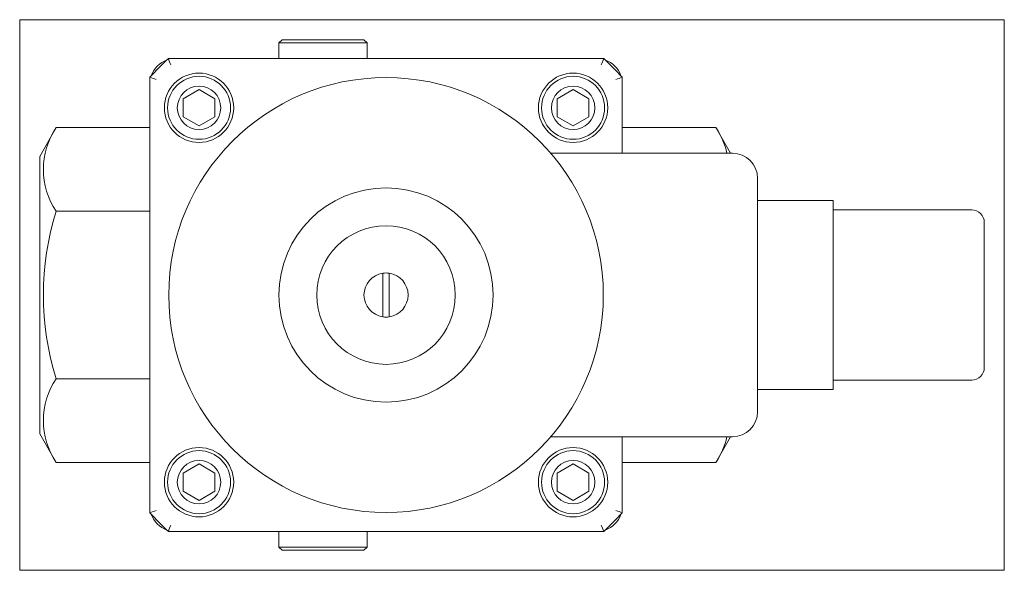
# Model space of a CAD drawing. Extents: x 47 to 359, y 70 to 245.
import ezdxf
from ezdxf.xclip import XClip

# ---------------------------------------------------------------- set-up
doc = ezdxf.new("R2010")
doc.units = 0
doc.header["$LTSCALE"] = 25.4
doc.header["$MEASUREMENT"] = 0
doc.header["$XCLIPFRAME"] = 2
doc.layers.get('0').update_dxf_attribs({"linetype": 'CONTINUOUS'})
for name, color, linetype in [('CEWKA_25', 7, 'CONTINUOUS'), ('W-008_WKRĘT_M4X1', 7, 'CONTINUOUS'), ('WA_007_01_00_007', 7, 'CONTINUOUS'), ('WA_031_01_00_009', 7, 'CONTINUOUS'), ('WA_136_01_01', 7, 'CONTINUOUS'), ('WB_120_01_02', 7, 'CONTINUOUS'), ('Ś-008IMBUSM6X16', 7, 'CONTINUOUS')]:
    doc.layers.add(name, color=color, linetype=linetype)

# ---------------------------------------------------------------- blocks, each defined once
blk = doc.blocks.new('SE1')
at = {"layer": 'CEWKA_25', "color": 7, "linetype": 'CONTINUOUS', "lineweight": 0}
for p, q in [((215.36, 202.79), (273.05, 202.79)), ((281.05, 194.79), (281.05, 120.79)), ((281.05, 187.79), (305.05, 187.79)), ((305.05, 187.79), (305.05, 180.79)), ((305.05, 184.79), (349.05, 184.79)), ((305.05, 134.79), (305.05, 180.79)), ((353.05, 180.79), (353.05, 134.79)), ((305.05, 134.79), (305.05, 127.79)), ((349.05, 130.79), (305.05, 130.79)), ((305.05, 127.79), (281.05, 127.79)), ((273.05, 112.79), (215.36, 112.79))]:
    blk.add_line(p, q, dxfattribs=at)
blk.add_circle((163.05, 157.79), 69, dxfattribs=at)
for centre, radius, start, end in [((273.05, 194.79), 8, 0, 90), ((349.05, 180.79), 4, 0, 90), ((349.05, 134.79), 4, 270, 360), ((273.05, 120.79), 8, 270, 360)]:
    blk.add_arc(centre, radius, start, end, dxfattribs=at)
at = {"layer": 'W-008_WKRĘT_M4X1', "color": 7, "linetype": 'CONTINUOUS', "lineweight": 0}
for p, q in [((162.05, 150.86), (162.05, 164.72)), ((164.05, 164.72), (164.05, 150.86))]:
    blk.add_line(p, q, dxfattribs=at)
for start, end in [(98.2132, 261.7868), (81.7868, 98.2132), (278.2132, 81.7868), (261.7868, 278.2132)]:
    blk.add_arc((163.05, 157.79), 7, start, end, dxfattribs=at)
at = {"layer": 'WA_007_01_00_007', "color": 7, "linetype": 'CONTINUOUS', "lineweight": 0}
for radius in [34, 22]:
    blk.add_circle((163.05, 157.79), radius, dxfattribs=at)
at = {"layer": 'WA_031_01_00_009', "color": 7, "linetype": 'CONTINUOUS', "lineweight": 0}
for p, q in [((130.05, 238.79), (129.05, 237.79)), ((129.05, 237.79), (129.05, 232.79)), ((157.05, 237.79), (129.05, 237.79)), ((130.05, 238.79), (156.05, 238.79)), ((157.05, 237.79), (156.05, 238.79)), ((157.05, 232.79), (157.05, 237.79)), ((129.05, 82.79), (129.05, 77.79)), ((157.05, 77.79), (157.05, 82.79)), ((129.05, 77.79), (130.05, 76.79)), ((129.05, 77.79), (157.05, 77.79)), ((156.05, 76.79), (130.05, 76.79)), ((156.05, 76.79), (157.05, 77.79))]:
    blk.add_line(p, q, dxfattribs=at)
at = {"layer": 'WA_136_01_01', "color": 7, "linetype": 'CONTINUOUS', "lineweight": 0}
for p, q in [((58.32, 210.91), (53.05, 201.79)), ((88.05, 210.91), (58.32, 210.91)), ((267.79, 210.91), (238.05, 210.91)), ((272.48, 202.79), (267.79, 210.91)), ((53.05, 201.79), (53.05, 113.79)), ((88.05, 184.35), (58.32, 184.35)), ((88.05, 131.23), (58.32, 131.23)), ((53.05, 113.79), (58.32, 104.68)), ((267.79, 104.68), (272.48, 112.79)), ((88.05, 104.68), (58.32, 104.68)), ((267.79, 104.68), (238.05, 104.68))]:
    blk.add_line(p, q, dxfattribs=at)
for centre, radius, start, end in [((96.05, 224.79), 8, 108.9479, 161.0521), ((230.05, 224.79), 8, 18.9479, 71.0521), ((77.99, 197.63), 23.74, 145.9818, 214.0182), ((248.12, 197.63), 23.74, 12.5927, 34.0182), ((142.71, 157.79), 88.48, 162.5321, 197.4679), ((77.99, 117.96), 23.74, 145.9818, 214.0182), ((248.39, 117.96), 23.51, 325.6158, 347.2643), ((96.05, 90.79), 8, 198.9479, 251.0521), ((230.05, 90.79), 8, 288.9479, 341.0521)]:
    blk.add_arc(centre, radius, start, end, dxfattribs=at)
at = {"layer": 'WB_120_01_02', "color": 7, "linetype": 'CONTINUOUS', "lineweight": 0}
for p, q in [((93.92, 232.79), (232.18, 232.79)), ((88.05, 169.63), (88.05, 226.92)), ((238.05, 226.92), (238.05, 202.79)), ((88.05, 165.68), (88.05, 169.63)), ((88.05, 149.9), (88.05, 165.68)), ((88.05, 145.96), (88.05, 149.9)), ((88.05, 88.66), (88.05, 145.96)), ((238.05, 112.79), (238.05, 88.66)), ((232.18, 82.79), (93.92, 82.79))]:
    blk.add_line(p, q, dxfattribs=at)
for centre in [(103.66, 217.19), (222.45, 217.19), (103.66, 98.4), (222.45, 98.4)]:
    blk.add_circle(centre, 11, dxfattribs=at)
for centre, radius, start, end in [((163.05, 157.79), 102, 132.6679, 137.3321), ((609.56, 434.18), 553.57, 201.3336, 201.556), ((-283.45, 434.18), 553.57, 338.444, 338.6664), ((163.05, 157.79), 102, 42.6679, 47.3321), ((-113.33, -288.71), 553.57, 68.444, 68.6664), ((439.44, -288.71), 553.57, 111.3336, 111.556), ((-113.33, 604.3), 553.57, 291.3336, 291.556), ((163.05, 157.79), 102, 222.6679, 227.3321), ((163.05, 157.79), 102, 312.6679, 317.3321), ((439.44, 604.3), 553.57, 248.444, 248.6664), ((609.56, -118.59), 553.57, 158.444, 158.6664), ((-283.45, -118.59), 553.57, 21.3336, 21.556)]:
    blk.add_arc(centre, radius, start, end, dxfattribs=at)
at = {"layer": 'Ś-008IMBUSM6X16', "color": 7, "linetype": 'CONTINUOUS', "lineweight": 0}
for p, q in [((103.66, 222.96), (98.66, 220.08)), ((108.66, 220.08), (103.66, 222.96)), ((222.45, 222.96), (217.45, 220.08)), ((227.45, 220.08), (222.45, 222.96)), ((98.66, 220.08), (98.66, 214.3)), ((108.66, 214.3), (108.66, 220.08)), ((217.45, 220.08), (217.45, 214.3)), ((227.45, 214.3), (227.45, 220.08)), ((98.66, 214.3), (103.66, 211.42)), ((103.66, 211.42), (108.66, 214.3)), ((217.45, 214.3), (222.45, 211.42)), ((222.45, 211.42), (227.45, 214.3)), ((103.66, 104.17), (98.66, 101.28)), ((108.66, 101.28), (103.66, 104.17)), ((222.45, 104.17), (217.45, 101.28)), ((227.45, 101.28), (222.45, 104.17)), ((98.66, 101.28), (98.66, 95.51)), ((108.66, 95.51), (108.66, 101.28)), ((217.45, 101.28), (217.45, 95.51)), ((227.45, 95.51), (227.45, 101.28)), ((98.66, 95.51), (103.66, 92.62)), ((103.66, 92.62), (108.66, 95.51)), ((217.45, 95.51), (222.45, 92.62)), ((222.45, 92.62), (227.45, 95.51))]:
    blk.add_line(p, q, dxfattribs=at)
for centre, radius in [((103.66, 217.19), 10), ((222.45, 217.19), 10), ((103.66, 217.19), 6.9), ((222.45, 217.19), 6.9), ((103.66, 98.4), 10), ((222.45, 98.4), 10), ((103.66, 98.4), 6.9), ((222.45, 98.4), 6.9)]:
    blk.add_circle(centre, radius, dxfattribs=at)

msp = doc.modelspace()

# ---------------------------------------------------------------- block references
at = {"color": 0, "lineweight": 0}
ref = msp.add_blockref('SE1', (0, 0), dxfattribs=at)
XClip(ref).set_block_clipping_path([(46.7044344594, 70.4428620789), (359.4044463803, 245.1428625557)])
ref.dxf.unprotected_set("ltscale", 0)

doc.saveas('drawing.dxf')
